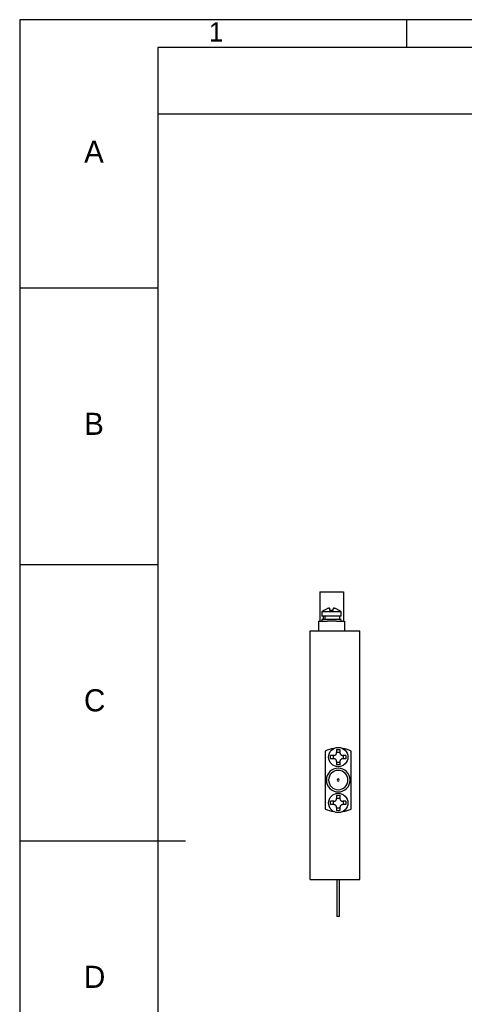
# Model space of a CAD drawing. Header units: millimetres. Extents: x 0 to 420, y 0 to 297.
# Tile 2 of 7: x 0 to 80, y 119 to 297. Entities that reach past the tile are written whole.
import ezdxf

# ---------------------------------------------------------------- set-up
doc = ezdxf.new("R2010")
doc.units = ezdxf.units.MM
for name, color, linetype in [('10', 7, 'Continuous'), ('5', 7, 'Continuous'), ('9', 7, 'Continuous')]:
    doc.layers.add(name, color=color, linetype=linetype)
doc.styles.add('SLDTEXTSTYLE1', font='txt')

msp = doc.modelspace()

# ---------------------------------------------------------------- linework, layer by layer
at = {"color": 7, "linetype": 'Continuous', "lineweight": 25}
for p, q in [((54.285, 193.513), (54.285, 188.213)), ((54.285, 193.513), (58.585, 193.513)), ((58.585, 193.513), (58.585, 188.213)), ((54.685, 189.913), (54.685, 189.113)), ((56.435, 189.913), (54.685, 189.913)), ((56.435, 189.113), (54.685, 189.113)), ((54.935, 189.113), (54.935, 188.563)), ((54.975, 188.563), (54.975, 189.113)), ((55.635, 190.473), (55.051, 190.15)), ((55.051, 190.15), (55.051, 190.152)), ((55.196, 189.113), (55.196, 188.563)), ((56.135, 190.15), (56.135, 190.473)), ((58.185, 189.913), (56.435, 189.913)), ((58.185, 189.113), (56.435, 189.113)), ((56.735, 190.15), (56.735, 190.473)), ((57.819, 190.15), (57.235, 190.473)), ((57.935, 188.563), (57.935, 189.113)), ((58.185, 189.113), (58.185, 189.913)), ((54.085, 188.213), (54.085, 186.513)), ((54.085, 188.213), (55.603, 188.213)), ((54.685, 188.563), (54.685, 188.213)), ((56.435, 188.563), (54.685, 188.563)), ((56.435, 188.213), (55.603, 188.213)), ((58.185, 188.563), (56.435, 188.563)), ((57.267, 188.213), (56.435, 188.213)), ((57.309, 188.213), (58.785, 188.213)), ((58.185, 188.213), (58.185, 188.563)), ((58.785, 188.213), (58.785, 186.513)), ((52.535, 141.513), (52.535, 186.513)), ((52.535, 186.513), (61.535, 186.513)), ((61.535, 141.513), (61.535, 186.513)), ((55.285, 164.76), (55.285, 154.265)), ((56.835, 163.963), (56.251, 163.963)), ((56.735, 163.963), (56.735, 163.363)), ((57.335, 165.046), (57.335, 164.463)), ((57.335, 164.563), (57.935, 164.563)), ((57.935, 165.046), (57.935, 164.463)), ((59.019, 163.963), (58.435, 163.963)), ((58.535, 163.963), (58.535, 163.363)), ((59.985, 154.265), (59.985, 164.76)), ((56.835, 163.363), (56.251, 163.363)), ((57.335, 162.863), (57.335, 162.279)), ((57.335, 162.763), (57.935, 162.763)), ((57.935, 162.863), (57.935, 162.279)), ((59.019, 163.363), (58.435, 163.363)), ((57.335, 156.746), (57.335, 156.163)), ((57.935, 156.746), (57.935, 156.163)), ((56.835, 155.663), (56.251, 155.663)), ((56.835, 155.063), (56.251, 155.063)), ((56.735, 155.663), (56.735, 155.063)), ((57.335, 156.263), (57.935, 156.263)), ((59.019, 155.663), (58.435, 155.663)), ((59.019, 155.063), (58.435, 155.063)), ((58.535, 155.663), (58.535, 155.063)), ((57.335, 154.563), (57.335, 153.979)), ((57.335, 154.463), (57.935, 154.463)), ((57.935, 154.563), (57.935, 153.979)), ((52.535, 141.513), (61.535, 141.513)), ((57.385, 141.513), (57.385, 134.813)), ((57.885, 134.813), (57.885, 141.513)), ((57.885, 134.813), (57.385, 134.813))]:
    msp.add_line(p, q, dxfattribs=at)
for centre in [(57.635, 163.663), (57.635, 155.363)]:
    msp.add_circle(centre, 1.75, dxfattribs=at)
for centre, radius, start, end in [((58.016, 185.587), 5.46, 122.9874, 127.59844), ((54.854, 185.587), 5.46, 52.40156, 56.97349), ((57.635, 159.513), 5.75, 98.32175, 114.12292), ((57.635, 159.513), 5.75, 65.87708, 81.67825), ((57.635, 159.513), 2.15, 0, 180), ((57.635, 159.513), 1.75, 0, 180), ((57.635, 159.513), 2.15, 180, 0), ((57.635, 159.513), 1.75, 180, 0), ((57.635, 159.513), 0.19, 0, 180), ((57.635, 159.513), 0.19, 180, 0), ((57.635, 159.513), 5.75, 245.87708, 261.67825), ((57.635, 159.513), 5.75, 278.32175, 294.12292)]:
    msp.add_arc(centre, radius, start, end, dxfattribs=at)
for points, knots in [([(56.135, 190.473), (56.13, 190.497), (56.122, 190.54), (56.05, 190.578), (55.951, 190.581), (55.829, 190.553), (55.722, 190.513), (55.657, 190.483), (55.635, 190.473)], [0, 0, 0, 0, 0.2138622, 0.3936336, 0.574217, 0.736903, 0.9120015, 1, 1, 1, 1]), ([(57.235, 190.473), (57.182, 190.497), (57.083, 190.54), (56.944, 190.578), (56.838, 190.581), (56.768, 190.553), (56.739, 190.513), (56.736, 190.483), (56.735, 190.473)], [0, 0, 0, 0, 0.2138622, 0.3936336, 0.574217, 0.736903, 0.9120015, 1, 1, 1, 1]), ([(56.735, 190.15), (56.543, 190.161), (56.342, 190.171), (56.143, 190.151), (56.135, 190.15)], [0, 0, 0, 0, 0.9587009, 1, 1, 1, 1]), ([(57.82, 190.152), (57.822, 190.156), (57.825, 190.161), (57.819, 190.151), (57.819, 190.15)], [0, 0, 0, 0, 0.9174165, 1, 1, 1, 1]), ([(56.251, 163.363), (56.246, 163.555), (56.24, 163.756), (56.251, 163.954), (56.251, 163.963)], [0, 0, 0, 0, 0.9587009, 1, 1, 1, 1]), ([(56.835, 163.963), (56.889, 163.967), (56.987, 163.976), (57.126, 164.047), (57.232, 164.147), (57.302, 164.269), (57.332, 164.376), (57.334, 164.441), (57.335, 164.463)], [0, 0, 0, 0, 0.2138622, 0.3936336, 0.574217, 0.736903, 0.9120015, 1, 1, 1, 1]), ([(57.335, 165.046), (57.528, 165.052), (57.728, 165.058), (57.927, 165.047), (57.935, 165.046)], [0, 0, 0, 0, 0.9587009, 1, 1, 1, 1]), ([(57.935, 164.463), (57.94, 164.409), (57.949, 164.31), (58.02, 164.172), (58.12, 164.066), (58.241, 163.995), (58.348, 163.966), (58.413, 163.963), (58.435, 163.963)], [0, 0, 0, 0, 0.2138622, 0.3936336, 0.574217, 0.736903, 0.9120015, 1, 1, 1, 1]), ([(59.019, 163.963), (59.025, 163.77), (59.031, 163.57), (59.019, 163.371), (59.019, 163.363)], [0, 0, 0, 0, 0.9587009, 1, 1, 1, 1]), ([(57.335, 162.863), (57.33, 162.916), (57.322, 163.015), (57.25, 163.153), (57.151, 163.259), (57.029, 163.33), (56.922, 163.359), (56.857, 163.362), (56.835, 163.363)], [0, 0, 0, 0, 0.2138622, 0.3936336, 0.574217, 0.736903, 0.9120015, 1, 1, 1, 1]), ([(57.935, 162.279), (57.743, 162.273), (57.542, 162.267), (57.343, 162.278), (57.335, 162.279)], [0, 0, 0, 0, 0.95870089, 1, 1, 1, 1]), ([(58.435, 163.363), (58.382, 163.358), (58.283, 163.349), (58.144, 163.278), (58.038, 163.178), (57.968, 163.056), (57.939, 162.95), (57.936, 162.884), (57.935, 162.863)], [0, 0, 0, 0, 0.2138622, 0.3936336, 0.574217, 0.736903, 0.9120015, 1, 1, 1, 1]), ([(57.335, 156.746), (57.528, 156.752), (57.728, 156.758), (57.927, 156.747), (57.935, 156.746)], [0, 0, 0, 0, 0.9587009, 1, 1, 1, 1]), ([(56.251, 155.063), (56.246, 155.255), (56.24, 155.456), (56.251, 155.654), (56.251, 155.663)], [0, 0, 0, 0, 0.9587009, 1, 1, 1, 1]), ([(56.835, 155.663), (56.889, 155.667), (56.987, 155.676), (57.126, 155.747), (57.232, 155.847), (57.302, 155.969), (57.332, 156.076), (57.334, 156.141), (57.335, 156.163)], [0, 0, 0, 0, 0.2138622, 0.3936336, 0.574217, 0.736903, 0.9120015, 1, 1, 1, 1]), ([(57.335, 154.563), (57.33, 154.616), (57.322, 154.715), (57.25, 154.853), (57.151, 154.959), (57.029, 155.03), (56.922, 155.059), (56.857, 155.062), (56.835, 155.063)], [0, 0, 0, 0, 0.2138622, 0.3936336, 0.574217, 0.736903, 0.9120015, 1, 1, 1, 1]), ([(57.935, 156.163), (57.94, 156.109), (57.949, 156.01), (58.02, 155.872), (58.12, 155.766), (58.241, 155.695), (58.348, 155.666), (58.413, 155.663), (58.435, 155.663)], [0, 0, 0, 0, 0.2138622, 0.3936336, 0.574217, 0.736903, 0.9120015, 1, 1, 1, 1]), ([(58.435, 155.063), (58.382, 155.058), (58.283, 155.049), (58.144, 154.978), (58.038, 154.878), (57.968, 154.756), (57.939, 154.65), (57.936, 154.584), (57.935, 154.563)], [0, 0, 0, 0, 0.2138622, 0.3936336, 0.574217, 0.736903, 0.9120015, 1, 1, 1, 1]), ([(59.019, 155.663), (59.025, 155.47), (59.031, 155.27), (59.019, 155.071), (59.019, 155.063)], [0, 0, 0, 0, 0.9587009, 1, 1, 1, 1]), ([(57.935, 153.979), (57.743, 153.973), (57.542, 153.967), (57.343, 153.978), (57.335, 153.979)], [0, 0, 0, 0, 0.9587009, 1, 1, 1, 1])]:
    msp.add_open_spline(points, degree=3, knots=knots, dxfattribs=at)
at = {"layer": '5'}
for p, q in [((70, 297), (70, 292)), ((0, 248.5), (25, 248.5)), ((0, 198.5), (25, 198.5))]:
    msp.add_line(p, q, dxfattribs=at)
at = {"layer": '5', "color": 7, "lineweight": 25}
for p, q in [((415, 292), (25, 292)), ((25, 292), (25, 5)), ((25, 280), (85, 280))]:
    msp.add_line(p, q, dxfattribs=at)
at = {"layer": '5', "lineweight": 25}
msp.add_line((0, 148.5), (30, 148.5), dxfattribs=at)
at = {"layer": '9', "color": 7}
for p, q in [((420, 297), (0, 297)), ((0, 297), (0, 0))]:
    msp.add_line(p, q, dxfattribs=at)

# ---------------------------------------------------------------- texts
at = {"layer": '10', "attachment_point": 2, "style": 'SLDTEXTSTYLE1'}
for s, insert, char_height in [('1', (35.544, 296.552), 3.5), ('A', (13.437, 275.12), 4), ('B', (13.437, 225.928), 4), ('C', (13.56, 175.928), 4), ('D', (13.562, 125.928), 4)]:
    msp.add_mtext(s, dxfattribs=dict(at, insert=insert, char_height=char_height))

doc.saveas('drawing.dxf')
